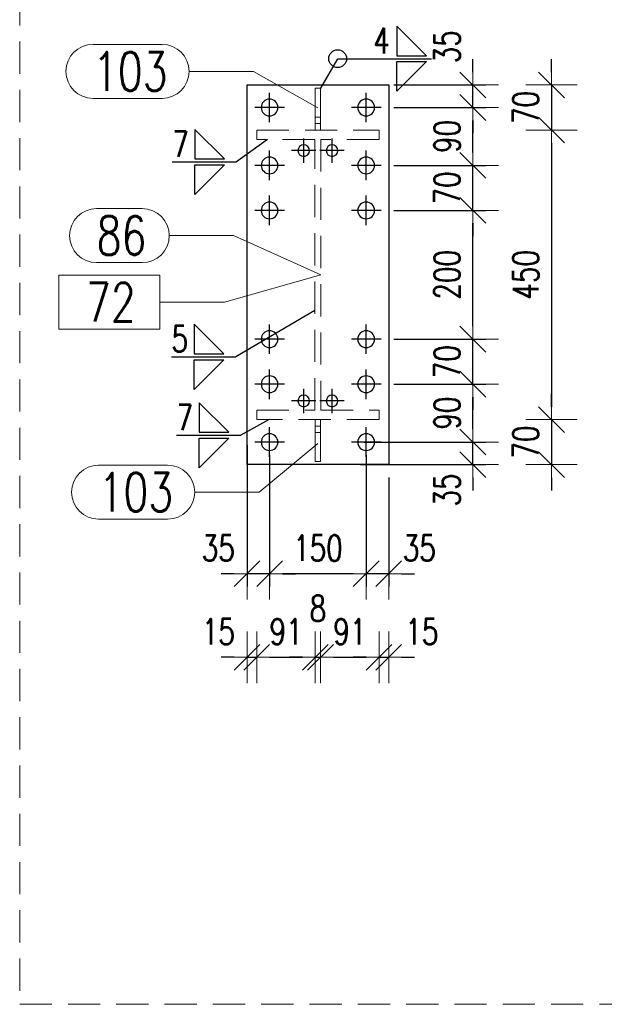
# Model space of a CAD drawing. Header units: millimetres. Extents: x 3528 to 4122, y 12044 to 12491.
# Tile 42 of 58: x 3972 to 4018, y 12172 to 12249. Entities that reach past the tile are written whole.
import ezdxf

# ---------------------------------------------------------------- set-up
doc = ezdxf.new("R2010")
doc.units = ezdxf.units.MM
doc.header["$LTSCALE"] = 10
doc.linetypes.add('HIDDEN', pattern=[0.375, 0.25, -0.125])
doc.linetypes.add('MITTE', pattern=[2, 1.25, -0.25, 0.25, -0.25])
doc.layers.get('Defpoints').update_dxf_attribs({"color": 1})
for name, color, linetype, lineweight in [('PS_DIM', 4, 'Continuous', 13), ('PS_Hidden', 2, 'HIDDEN', 9), ('PS_Pos', 1, 'Continuous', 15), ('PS_SOLID', 7, 'Continuous', 30)]:
    doc.layers.add(name, color=color, linetype=linetype, lineweight=lineweight)
doc.layers.add('PS_MID', color=5, linetype='MITTE')
doc.layers.add('PS_WELD', color=1, linetype='Continuous')
doc.styles.add('simplex', font='simplex.shx', dxfattribs={"width": 0.75})
doc.dimstyles.new('1_20_PRZ', dxfattribs={"dimtxt": 2, "dimasz": 1, "dimexe": 2, "dimexo": 5, "dimgap": 1, "dimtad": 1, "dimdec": 0, "dimlfac": 20, "dimtxsty": 'simplex', "dimblk": 'dimznak', "dimcen": 2, "dimse1": 1, "dimse2": 1, "dimclrd": 256, "dimclrt": 4, "dimadec": 1, "dimazin": 0, "dimtfac": 1, "dimtdec": 0, "dimtix": 1, "dimtmove": 2, "dimatfit": 3, "dimldrblk": 'dim-grot', "dimfxl": 1, "dimarcsym": 0})
doc.dimstyles.new('1_20_SC', dxfattribs={"dimtxt": 2, "dimasz": 1, "dimexe": 1, "dimexo": 1, "dimgap": 1, "dimtad": 1, "dimdec": 0, "dimlfac": 20, "dimtxsty": 'simplex', "dimblk": 'dimznak', "dimcen": 2, "dimclrd": 256, "dimclre": 256, "dimclrt": 4, "dimadec": 1, "dimazin": 0, "dimtfac": 1, "dimtdec": 0, "dimtix": 1, "dimtmove": 2, "dimatfit": 3, "dimldrblk": 'dim-grot', "dimfxl": 1, "dimarcsym": 0})

# ---------------------------------------------------------------- blocks, each defined once
blk = doc.blocks.new('dimznak')
at = {"color": 0}
for points in [[(0, 2), (0, -2)], [(-2, 0), (2, 0)]]:
    blk.add_lwpolyline(points, dxfattribs=at)
at = {"color": 2}
blk.add_lwpolyline([(1, 1), (-1, -1)], dxfattribs=at)
blk = doc.blocks.new('*D168')
at = {"layer": 'Defpoints', "color": 0, "transparency": 16777216}
for p in [(3998.101, 12215.911), (4007.527, 12215.911), (3997.796, 12214.161)]:
    blk.add_point(p, dxfattribs=at)
at = {"layer": 'PS_DIM', "lineweight": -2, "transparency": 16777216}
for p, q in [((4007.527, 12216.911), (4007.527, 12217.911)), ((3999.101, 12215.911), (4008.527, 12215.911)), ((4007.527, 12214.161), (4007.527, 12215.911)), ((3998.796, 12214.161), (4008.527, 12214.161)), ((4007.527, 12213.161), (4007.527, 12212.161))]:
    blk.add_line(p, q, dxfattribs=at)
for p, rotation in [((4007.527, 12215.911), 270), ((4007.527, 12214.161), 90)]:
    blk.add_blockref('dimznak', p, dxfattribs=dict(at, rotation=rotation))
at = {"layer": 'PS_DIM', "color": 4, "transparency": 16777216, "insert": (4005.527, 12212.194), "char_height": 2, "attachment_point": 5, "rotation": 90, "style": 'simplex'}
blk.add_mtext('35', dxfattribs=at)
blk = doc.blocks.new('dim-grot')
blk.add_hatch(color=256).paths.add_polyline_path([(0, 0), (-2, 0.5), (-2, -0.5)])
blk.add_lwpolyline([(0, 0), (-2, 0.5), (-2, -0.5), (0, 0)])
blk = doc.blocks.new('*D169')
at = {"layer": 'Defpoints', "color": 0, "transparency": 16777216}
for p in [(4000.401, 12220.411), (4007.527, 12220.411), (3998.101, 12215.911)]:
    blk.add_point(p, dxfattribs=at)
at = {"layer": 'PS_DIM', "lineweight": -2, "transparency": 16777216}
for p, q in [((4001.401, 12220.411), (4008.527, 12220.411)), ((4007.527, 12216.911), (4007.527, 12219.411)), ((3999.101, 12215.911), (4008.527, 12215.911))]:
    blk.add_line(p, q, dxfattribs=at)
for p, rotation in [((4007.527, 12220.411), 90), ((4007.527, 12215.911), 270)]:
    blk.add_blockref('dimznak', p, dxfattribs=dict(at, rotation=rotation))
at = {"layer": 'PS_DIM', "color": 4, "transparency": 16777216, "insert": (4005.527, 12218.161), "char_height": 2, "attachment_point": 5, "rotation": 90, "style": 'simplex'}
blk.add_mtext('90', dxfattribs=at)
blk = doc.blocks.new('*D170')
at = {"layer": 'Defpoints', "color": 0, "transparency": 16777216}
for p in [(4000.401, 12223.911), (4007.527, 12223.911), (4000.401, 12220.411)]:
    blk.add_point(p, dxfattribs=at)
at = {"layer": 'PS_DIM', "lineweight": -2, "transparency": 16777216}
for p, q in [((4007.527, 12224.911), (4007.527, 12225.911)), ((4001.401, 12223.911), (4008.527, 12223.911)), ((4007.527, 12220.411), (4007.527, 12223.911)), ((4001.401, 12220.411), (4008.527, 12220.411)), ((4007.527, 12219.411), (4007.527, 12218.411))]:
    blk.add_line(p, q, dxfattribs=at)
for p, rotation in [((4007.527, 12223.911), 270), ((4007.527, 12220.411), 90)]:
    blk.add_blockref('dimznak', p, dxfattribs=dict(at, rotation=rotation))
at = {"layer": 'PS_DIM', "color": 4, "transparency": 16777216, "insert": (4005.527, 12222.161), "char_height": 2, "attachment_point": 5, "rotation": 90, "style": 'simplex'}
blk.add_mtext('70', dxfattribs=at)
blk = doc.blocks.new('*D171')
at = {"layer": 'Defpoints', "color": 0, "transparency": 16777216}
for p in [(4000.401, 12233.911), (4007.527, 12233.911), (4000.401, 12223.911)]:
    blk.add_point(p, dxfattribs=at)
at = {"layer": 'PS_DIM', "lineweight": -2, "transparency": 16777216}
for p, q in [((4001.401, 12233.911), (4008.527, 12233.911)), ((4007.527, 12224.911), (4007.527, 12232.911)), ((4001.401, 12223.911), (4008.527, 12223.911))]:
    blk.add_line(p, q, dxfattribs=at)
for p, rotation in [((4007.527, 12233.911), 90), ((4007.527, 12223.911), 270)]:
    blk.add_blockref('dimznak', p, dxfattribs=dict(at, rotation=rotation))
at = {"layer": 'PS_DIM', "color": 4, "transparency": 16777216, "insert": (4005.527, 12228.911), "char_height": 2, "attachment_point": 5, "rotation": 90, "style": 'simplex'}
blk.add_mtext('200', dxfattribs=at)
blk = doc.blocks.new('*D172')
at = {"layer": 'Defpoints', "color": 0, "transparency": 16777216}
for p in [(4000.401, 12237.411), (4007.527, 12237.411), (4000.401, 12233.911)]:
    blk.add_point(p, dxfattribs=at)
at = {"layer": 'PS_DIM', "lineweight": -2, "transparency": 16777216}
for p, q in [((4007.527, 12238.411), (4007.527, 12239.411)), ((4001.401, 12237.411), (4008.527, 12237.411)), ((4007.527, 12233.911), (4007.527, 12237.411)), ((4001.401, 12233.911), (4008.527, 12233.911)), ((4007.527, 12232.911), (4007.527, 12231.911))]:
    blk.add_line(p, q, dxfattribs=at)
for p, rotation in [((4007.527, 12237.411), 270), ((4007.527, 12233.911), 90)]:
    blk.add_blockref('dimznak', p, dxfattribs=dict(at, rotation=rotation))
at = {"layer": 'PS_DIM', "color": 4, "transparency": 16777216, "insert": (4005.527, 12235.661), "char_height": 2, "attachment_point": 5, "rotation": 90, "style": 'simplex'}
blk.add_mtext('70', dxfattribs=at)
blk = doc.blocks.new('*D173')
at = {"layer": 'Defpoints', "color": 0, "transparency": 16777216}
for p in [(4000.401, 12241.911), (4007.527, 12241.911), (4000.401, 12237.411)]:
    blk.add_point(p, dxfattribs=at)
at = {"layer": 'PS_DIM', "lineweight": -2, "transparency": 16777216}
for p, q in [((4001.401, 12241.911), (4008.527, 12241.911)), ((4007.527, 12238.411), (4007.527, 12240.911)), ((4001.401, 12237.411), (4008.527, 12237.411))]:
    blk.add_line(p, q, dxfattribs=at)
for p, rotation in [((4007.527, 12241.911), 90), ((4007.527, 12237.411), 270)]:
    blk.add_blockref('dimznak', p, dxfattribs=dict(at, rotation=rotation))
at = {"layer": 'PS_DIM', "color": 4, "transparency": 16777216, "insert": (4005.527, 12239.661), "char_height": 2, "attachment_point": 5, "rotation": 90, "style": 'simplex'}
blk.add_mtext('90', dxfattribs=at)
blk = doc.blocks.new('*D174')
at = {"layer": 'Defpoints', "color": 0, "transparency": 16777216}
for p in [(4000.401, 12243.661), (4007.527, 12243.661), (4000.401, 12241.911)]:
    blk.add_point(p, dxfattribs=at)
at = {"layer": 'PS_DIM', "lineweight": -2, "transparency": 16777216}
for p, q in [((4007.527, 12244.661), (4007.527, 12245.661)), ((4001.401, 12243.661), (4008.527, 12243.661)), ((4007.527, 12241.911), (4007.527, 12243.661)), ((4001.401, 12241.911), (4008.527, 12241.911)), ((4007.527, 12240.911), (4007.527, 12239.911))]:
    blk.add_line(p, q, dxfattribs=at)
for p, rotation in [((4007.527, 12243.661), 270), ((4007.527, 12241.911), 90)]:
    blk.add_blockref('dimznak', p, dxfattribs=dict(at, rotation=rotation))
at = {"layer": 'PS_DIM', "color": 4, "transparency": 16777216, "insert": (4005.527, 12246.63), "char_height": 2, "attachment_point": 5, "rotation": 90, "style": 'simplex'}
blk.add_mtext('35', dxfattribs=at)
blk = doc.blocks.new('*D175')
at = {"layer": 'Defpoints', "color": 0, "transparency": 16777216}
for p in [(3997.075, 12243.661), (3996.4, 12240.161), (4013.633, 12240.161)]:
    blk.add_point(p, dxfattribs=at)
at = {"layer": 'PS_DIM', "lineweight": -2, "transparency": 16777216}
for p, q in [((4013.633, 12244.661), (4013.633, 12245.661)), ((4013.633, 12243.661), (4013.633, 12240.161)), ((4013.633, 12239.161), (4013.633, 12238.161))]:
    blk.add_line(p, q, dxfattribs=at)
for p, rotation in [((4013.633, 12243.661), 270), ((4013.633, 12240.161), 90)]:
    blk.add_blockref('dimznak', p, dxfattribs=dict(at, rotation=rotation))
at = {"layer": 'PS_DIM', "color": 4, "transparency": 16777216, "insert": (4011.633, 12241.911), "char_height": 2, "attachment_point": 5, "rotation": 90, "style": 'simplex'}
blk.add_mtext('70', dxfattribs=at)
blk = doc.blocks.new('*D176')
at = {"layer": 'Defpoints', "color": 0, "transparency": 16777216}
for p in [(3996.4, 12240.161), (3996.489, 12217.661), (4013.633, 12217.661)]:
    blk.add_point(p, dxfattribs=at)
at = {"layer": 'PS_DIM', "lineweight": -2, "transparency": 16777216}
blk.add_line((4013.633, 12239.161), (4013.633, 12218.661), dxfattribs=at)
for p, rotation in [((4013.633, 12240.161), 90), ((4013.633, 12217.661), 270)]:
    blk.add_blockref('dimznak', p, dxfattribs=dict(at, rotation=rotation))
at = {"layer": 'PS_DIM', "color": 4, "transparency": 16777216, "insert": (4011.633, 12228.911), "char_height": 2, "attachment_point": 5, "rotation": 90, "style": 'simplex'}
blk.add_mtext('450', dxfattribs=at)
blk = doc.blocks.new('*D177')
at = {"layer": 'Defpoints', "color": 0, "transparency": 16777216}
for p in [(3996.489, 12217.661), (3997.34, 12214.161), (4013.633, 12214.161)]:
    blk.add_point(p, dxfattribs=at)
at = {"layer": 'PS_DIM', "lineweight": -2, "transparency": 16777216}
for p, q in [((4013.633, 12218.661), (4013.633, 12219.661)), ((4013.633, 12217.661), (4013.633, 12214.161)), ((4013.633, 12213.161), (4013.633, 12212.161))]:
    blk.add_line(p, q, dxfattribs=at)
for p, rotation in [((4013.633, 12217.661), 270), ((4013.633, 12214.161), 90)]:
    blk.add_blockref('dimznak', p, dxfattribs=dict(at, rotation=rotation))
at = {"layer": 'PS_DIM', "color": 4, "transparency": 16777216, "insert": (4011.633, 12215.911), "char_height": 2, "attachment_point": 5, "rotation": 90, "style": 'simplex'}
blk.add_mtext('70', dxfattribs=at)
blk = doc.blocks.new('*D160')
at = {"layer": 'Defpoints', "color": 0, "transparency": 16777216}
for p in [(3999.251, 12215.911), (4001.001, 12214.161), (3999.251, 12205.681)]:
    blk.add_point(p, dxfattribs=at)
at = {"layer": 'PS_DIM', "lineweight": -2, "transparency": 16777216}
for p, q in [((3999.251, 12214.911), (3999.251, 12204.681)), ((4001.001, 12213.161), (4001.001, 12204.681)), ((3998.251, 12205.681), (3997.251, 12205.681)), ((4001.001, 12205.681), (3999.251, 12205.681)), ((4002.001, 12205.681), (4003.001, 12205.681))]:
    blk.add_line(p, q, dxfattribs=at)
blk.add_blockref('dimznak', (3999.251, 12205.681), dxfattribs=at)
at = {"layer": 'PS_DIM', "lineweight": -2, "transparency": 16777216, "rotation": 180}
blk.add_blockref('dimznak', (4001.001, 12205.681), dxfattribs=at)
at = {"layer": 'PS_DIM', "color": 4, "transparency": 16777216, "insert": (4003.375, 12207.681), "char_height": 2, "attachment_point": 5, "style": 'simplex'}
blk.add_mtext('35', dxfattribs=at)
blk = doc.blocks.new('*D161')
at = {"layer": 'Defpoints', "color": 0, "transparency": 16777216}
for p in [(3991.751, 12215.911), (3999.251, 12215.911), (3991.751, 12205.681)]:
    blk.add_point(p, dxfattribs=at)
at = {"layer": 'PS_DIM', "lineweight": -2, "transparency": 16777216}
for p, q in [((3991.751, 12214.911), (3991.751, 12204.681)), ((3999.251, 12214.911), (3999.251, 12204.681)), ((3998.251, 12205.681), (3992.751, 12205.681))]:
    blk.add_line(p, q, dxfattribs=at)
at = {"layer": 'PS_DIM', "lineweight": -2, "transparency": 16777216, "rotation": 180}
blk.add_blockref('dimznak', (3991.751, 12205.681), dxfattribs=at)
at = {"layer": 'PS_DIM', "lineweight": -2, "transparency": 16777216}
blk.add_blockref('dimznak', (3999.251, 12205.681), dxfattribs=at)
at = {"layer": 'PS_DIM', "color": 4, "transparency": 16777216, "insert": (3995.501, 12207.681), "char_height": 2, "attachment_point": 5, "style": 'simplex'}
blk.add_mtext('150', dxfattribs=at)
blk = doc.blocks.new('*D162')
at = {"layer": 'Defpoints', "color": 0, "transparency": 16777216}
for p in [(3990.001, 12216.683), (3991.751, 12215.911), (3990.001, 12205.681)]:
    blk.add_point(p, dxfattribs=at)
at = {"layer": 'PS_DIM', "lineweight": -2, "transparency": 16777216}
for p, q in [((3990.001, 12215.683), (3990.001, 12204.681)), ((3991.751, 12214.911), (3991.751, 12204.681)), ((3989.001, 12205.681), (3988.001, 12205.681)), ((3991.751, 12205.681), (3990.001, 12205.681)), ((3992.751, 12205.681), (3993.751, 12205.681))]:
    blk.add_line(p, q, dxfattribs=at)
blk.add_blockref('dimznak', (3990.001, 12205.681), dxfattribs=at)
at = {"layer": 'PS_DIM', "lineweight": -2, "transparency": 16777216, "rotation": 180}
blk.add_blockref('dimznak', (3991.751, 12205.681), dxfattribs=at)
at = {"layer": 'PS_DIM', "color": 4, "transparency": 16777216, "insert": (3987.768, 12207.681), "char_height": 2, "attachment_point": 5, "style": 'simplex'}
blk.add_mtext('35', dxfattribs=at)
blk = doc.blocks.new('*D163')
at = {"layer": 'Defpoints', "color": 0, "transparency": 16777216}
for p in [(3990.001, 12218.767), (3990.751, 12218.391), (3990.751, 12199.193)]:
    blk.add_point(p, dxfattribs=at)
at = {"layer": 'PS_DIM', "lineweight": -2, "transparency": 16777216}
for p, q in [((3989.001, 12199.193), (3988.001, 12199.193)), ((3990.001, 12199.193), (3990.751, 12199.193)), ((3991.751, 12199.193), (3992.751, 12199.193))]:
    blk.add_line(p, q, dxfattribs=at)
blk.add_blockref('dimznak', (3990.001, 12199.193), dxfattribs=at)
at = {"layer": 'PS_DIM', "lineweight": -2, "transparency": 16777216, "rotation": 180}
blk.add_blockref('dimznak', (3990.751, 12199.193), dxfattribs=at)
at = {"layer": 'PS_DIM', "color": 4, "transparency": 16777216, "insert": (3987.768, 12201.193), "char_height": 2, "attachment_point": 5, "style": 'simplex'}
blk.add_mtext('15', dxfattribs=at)
blk = doc.blocks.new('*D164')
at = {"layer": 'Defpoints', "color": 0, "transparency": 16777216}
for p in [(3990.751, 12218.391), (3995.301, 12217.161), (3995.301, 12199.193)]:
    blk.add_point(p, dxfattribs=at)
at = {"layer": 'PS_DIM', "lineweight": -2, "transparency": 16777216}
blk.add_line((3991.751, 12199.193), (3994.301, 12199.193), dxfattribs=at)
at = {"layer": 'PS_DIM', "lineweight": -2, "transparency": 16777216, "rotation": 180}
blk.add_blockref('dimznak', (3990.751, 12199.193), dxfattribs=at)
at = {"layer": 'PS_DIM', "lineweight": -2, "transparency": 16777216}
blk.add_blockref('dimznak', (3995.301, 12199.193), dxfattribs=at)
at = {"layer": 'PS_DIM', "color": 4, "transparency": 16777216, "insert": (3993.026, 12201.193), "char_height": 2, "attachment_point": 5, "style": 'simplex'}
blk.add_mtext('91', dxfattribs=at)
blk = doc.blocks.new('*D165')
at = {"layer": 'Defpoints', "color": 0, "transparency": 16777216}
for p in [(3995.301, 12217.161), (3995.701, 12217.161), (3995.701, 12199.193)]:
    blk.add_point(p, dxfattribs=at)
at = {"layer": 'PS_DIM', "lineweight": -2, "transparency": 16777216}
for p, q in [((3994.301, 12199.193), (3993.301, 12199.193)), ((3995.301, 12199.193), (3995.701, 12199.193)), ((3996.701, 12199.193), (3997.701, 12199.193))]:
    blk.add_line(p, q, dxfattribs=at)
blk.add_blockref('dimznak', (3995.301, 12199.193), dxfattribs=at)
at = {"layer": 'PS_DIM', "lineweight": -2, "transparency": 16777216, "rotation": 180}
blk.add_blockref('dimznak', (3995.701, 12199.193), dxfattribs=at)
at = {"layer": 'PS_DIM', "color": 4, "transparency": 16777216, "insert": (3995.501, 12202.99), "char_height": 2, "attachment_point": 5, "style": 'simplex'}
blk.add_mtext('8', dxfattribs=at)
blk = doc.blocks.new('*D166')
at = {"layer": 'Defpoints', "color": 0, "transparency": 16777216}
for p in [(4000.251, 12217.661), (3995.701, 12217.161), (4000.251, 12199.193)]:
    blk.add_point(p, dxfattribs=at)
at = {"layer": 'PS_DIM', "lineweight": -2, "transparency": 16777216}
blk.add_line((3996.701, 12199.193), (3999.251, 12199.193), dxfattribs=at)
at = {"layer": 'PS_DIM', "lineweight": -2, "transparency": 16777216, "rotation": 180}
blk.add_blockref('dimznak', (3995.701, 12199.193), dxfattribs=at)
at = {"layer": 'PS_DIM', "lineweight": -2, "transparency": 16777216}
blk.add_blockref('dimznak', (4000.251, 12199.193), dxfattribs=at)
at = {"layer": 'PS_DIM', "color": 4, "transparency": 16777216, "insert": (3997.976, 12201.193), "char_height": 2, "attachment_point": 5, "style": 'simplex'}
blk.add_mtext('91', dxfattribs=at)
blk = doc.blocks.new('*D167')
at = {"layer": 'Defpoints', "color": 0, "transparency": 16777216}
for p in [(4000.251, 12217.661), (4001.001, 12217.661), (4001.001, 12199.193)]:
    blk.add_point(p, dxfattribs=at)
at = {"layer": 'PS_DIM', "lineweight": -2, "transparency": 16777216}
for p, q in [((3999.251, 12199.193), (3998.251, 12199.193)), ((4000.251, 12199.193), (4001.001, 12199.193)), ((4002.001, 12199.193), (4003.001, 12199.193))]:
    blk.add_line(p, q, dxfattribs=at)
blk.add_blockref('dimznak', (4000.251, 12199.193), dxfattribs=at)
at = {"layer": 'PS_DIM', "lineweight": -2, "transparency": 16777216, "rotation": 180}
blk.add_blockref('dimznak', (4001.001, 12199.193), dxfattribs=at)
at = {"layer": 'PS_DIM', "color": 4, "transparency": 16777216, "insert": (4003.564, 12201.193), "char_height": 2, "attachment_point": 5, "style": 'simplex'}
blk.add_mtext('15', dxfattribs=at)
blk = doc.blocks.new('*X491')
at = {"color": 1}
for p, q in [((3978.326, 12234.057), (3981.862, 12234.057)), ((3983.962, 12231.957), (3988.962, 12231.957)), ((3995.736, 12228.911), (3988.962, 12231.957)), ((3978.326, 12229.857), (3981.862, 12229.857))]:
    blk.add_line(p, q, dxfattribs=at)
for centre, start, end in [((3978.326, 12231.957), 90, 270), ((3981.862, 12231.957), 270, 90)]:
    blk.add_arc(centre, 2.1, start, end, dxfattribs=at)
at = {"color": 2, "style": 'simplex', "width": 0.75}
blk.add_text('86', height=3, dxfattribs=at).set_placement((3978.326, 12230.457))
blk = doc.blocks.new('*X492')
at = {"color": 1}
for p, q in [((3978.044, 12246.814), (3983.401, 12246.814)), ((3985.501, 12244.714), (3990.501, 12244.714)), ((3995.509, 12241.882), (3990.501, 12244.714)), ((3978.044, 12242.614), (3983.401, 12242.614))]:
    blk.add_line(p, q, dxfattribs=at)
for centre, start, end in [((3978.044, 12244.714), 90, 270), ((3983.401, 12244.714), 270, 90)]:
    blk.add_arc(centre, 2.1, start, end, dxfattribs=at)
at = {"color": 2, "style": 'simplex', "width": 0.75}
blk.add_text('103', height=3, dxfattribs=at).set_placement((3978.044, 12243.214))
blk = doc.blocks.new('*X493')
at = {"color": 1}
for p, q in [((3995.509, 12215.804), (3990.936, 12212.023)), ((3978.479, 12214.123), (3983.836, 12214.123)), ((3985.936, 12212.023), (3990.936, 12212.023)), ((3978.479, 12209.923), (3983.836, 12209.923))]:
    blk.add_line(p, q, dxfattribs=at)
for centre, start, end in [((3978.479, 12212.023), 90, 270), ((3983.836, 12212.023), 270, 90)]:
    blk.add_arc(centre, 2.1, start, end, dxfattribs=at)
at = {"color": 2, "style": 'simplex', "width": 0.75}
blk.add_text('103', height=3, dxfattribs=at).set_placement((3978.479, 12210.523))
blk = doc.blocks.new('*X494')
at = {"color": 1}
for p, q in [((3983.242, 12228.882), (3975.399, 12228.882)), ((3975.399, 12228.882), (3975.399, 12224.682)), ((3983.242, 12224.682), (3983.242, 12228.882)), ((3995.736, 12228.911), (3988.242, 12226.782)), ((3983.242, 12226.782), (3988.242, 12226.782)), ((3975.399, 12224.682), (3983.242, 12224.682))]:
    blk.add_line(p, q, dxfattribs=at)
at = {"color": 30, "style": 'simplex', "width": 0.75}
blk.add_text('72', height=3, dxfattribs=at).set_placement((3977.499, 12225.282))
blk = doc.blocks.new('*X497')
at = {"color": 3}
for p, q in [((3988.247, 12237.911), (3985.947, 12240.211)), ((3985.947, 12240.211), (3985.947, 12237.911)), ((3985.947, 12237.911), (3988.247, 12237.911)), ((3985.947, 12237.451), (3988.247, 12237.451)), ((3988.247, 12237.451), (3985.947, 12235.151)), ((3985.947, 12235.151), (3985.947, 12237.451))]:
    blk.add_line(p, q, dxfattribs=at)
at = {"color": 9}
for p in [(3991.582, 12239.431), (3984.192, 12237.681)]:
    blk.add_line(p, (3989.192, 12237.681), dxfattribs=at)
at = {"color": 2, "style": 'simplex', "width": 0.75}
blk.add_text('7', height=2, dxfattribs=at).set_placement((3984.192, 12238.081))
blk = doc.blocks.new('*X498')
at = {"color": 3}
for p, q in [((3988.581, 12216.676), (3986.281, 12218.976)), ((3986.281, 12218.976), (3986.281, 12216.676)), ((3986.281, 12216.676), (3988.581, 12216.676)), ((3986.281, 12216.216), (3988.581, 12216.216)), ((3988.581, 12216.216), (3986.281, 12213.916)), ((3986.281, 12213.916), (3986.281, 12216.216))]:
    blk.add_line(p, q, dxfattribs=at)
at = {"color": 9}
for p in [(3991.712, 12217.661), (3984.526, 12216.446)]:
    blk.add_line(p, (3989.526, 12216.446), dxfattribs=at)
at = {"color": 2, "style": 'simplex', "width": 0.75}
blk.add_text('7', height=2, dxfattribs=at).set_placement((3984.526, 12216.846))
blk = doc.blocks.new('*X502')
at = {"color": 9}
for p in [(3995.266, 12226.148), (3984.136, 12222.537)]:
    blk.add_line(p, (3989.136, 12222.537), dxfattribs=at)
at = {"color": 3}
for p, q in [((3988.191, 12222.767), (3985.891, 12225.067)), ((3985.891, 12225.067), (3985.891, 12222.767)), ((3985.891, 12222.767), (3988.191, 12222.767)), ((3985.891, 12222.307), (3988.191, 12222.307)), ((3988.191, 12222.307), (3985.891, 12220.007)), ((3985.891, 12220.007), (3985.891, 12222.307))]:
    blk.add_line(p, q, dxfattribs=at)
at = {"color": 2, "style": 'simplex', "width": 0.75}
blk.add_text('5', height=2, dxfattribs=at).set_placement((3984.136, 12222.937))
blk = doc.blocks.new('*X504')
at = {"color": 2}
for p, q in [((4003.935, 12245.934), (4001.635, 12248.234)), ((4001.635, 12248.234), (4001.635, 12245.934)), ((4001.635, 12245.934), (4003.935, 12245.934)), ((4001.635, 12245.474), (4003.935, 12245.474)), ((4003.935, 12245.474), (4001.635, 12243.174)), ((4001.635, 12243.174), (4001.635, 12245.474))]:
    blk.add_line(p, q, dxfattribs=at)
at = {"color": 9}
for p, q in [((3995.736, 12243.411), (3997.036, 12245.704)), ((3997.036, 12245.704), (4004.318, 12245.704))]:
    blk.add_line(p, q, dxfattribs=at)
blk.add_circle((3997.036, 12245.704), 0.69, dxfattribs=at)
at = {"color": 3, "style": 'simplex', "width": 0.75}
blk.add_text('4', height=2, dxfattribs=at).set_placement((3999.796, 12246.104))

msp = doc.modelspace()

# ---------------------------------------------------------------- linework, layer by layer
at = {"layer": 'PS_Hidden', "color": 2, "linetype": 'HIDDEN', "extrusion": (1, 0, 2.22045e-16)}
for p, q in [((3995.701, 12243.411), (3995.301, 12243.411)), ((3995.301, 12243.411), (3995.301, 12241.161)), ((3995.701, 12241.161), (3995.701, 12243.411)), ((3995.301, 12241.161), (3995.701, 12241.161)), ((3995.301, 12240.161), (3995.301, 12241.161)), ((3995.301, 12240.661), (3995.701, 12240.661)), ((3995.701, 12241.161), (3995.701, 12240.161)), ((3990.751, 12239.431), (3990.751, 12240.161)), ((3990.751, 12240.161), (4000.251, 12240.161)), ((4000.251, 12240.161), (4000.251, 12239.431)), ((3995.266, 12239.431), (3990.751, 12239.431)), ((3995.266, 12218.391), (3995.266, 12239.431)), ((4000.251, 12239.431), (3995.736, 12239.431)), ((3995.736, 12239.431), (3995.736, 12218.391)), ((3990.751, 12217.661), (3990.751, 12218.391)), ((3990.751, 12218.391), (3995.266, 12218.391)), ((3995.736, 12218.391), (4000.251, 12218.391)), ((4000.251, 12218.391), (4000.251, 12217.661)), ((4000.251, 12217.661), (3990.751, 12217.661)), ((3995.301, 12216.661), (3995.301, 12217.661)), ((3995.701, 12217.661), (3995.701, 12216.661)), ((3995.701, 12217.161), (3995.301, 12217.161)), ((3995.301, 12216.661), (3995.301, 12214.411)), ((3995.701, 12216.661), (3995.301, 12216.661)), ((3995.701, 12216.661), (3995.701, 12214.411)), ((3995.701, 12214.411), (3995.301, 12214.411))]:
    msp.add_line(p, q, dxfattribs=at)
at = {"layer": 'PS_Hidden', "color": 2, "linetype": 'HIDDEN'}
msp.add_lwpolyline([(4108.293, 12265.783), (3972.352, 12265.783), (3972.352, 12172.23), (4108.293, 12172.23)], close=True, dxfattribs=at)
at = {"layer": 'PS_MID', "color": 5, "linetype": 'MITTE', "extrusion": (1, 0, 2.22045e-16)}
for p, q in [((3991.751, 12240.761), (3991.751, 12243.061)), ((3999.251, 12240.761), (3999.251, 12243.061)), ((3992.901, 12241.911), (3990.601, 12241.911)), ((4000.401, 12241.911), (3998.101, 12241.911)), ((3994.401, 12237.611), (3994.401, 12239.511)), ((3996.601, 12237.611), (3996.601, 12239.511)), ((3991.751, 12236.261), (3991.751, 12238.561)), ((3995.351, 12238.561), (3993.451, 12238.561)), ((3997.551, 12238.561), (3995.651, 12238.561)), ((3999.251, 12236.261), (3999.251, 12238.561)), ((3992.901, 12237.411), (3990.601, 12237.411)), ((4000.401, 12237.411), (3998.101, 12237.411)), ((3991.751, 12232.761), (3991.751, 12235.061)), ((3999.251, 12232.761), (3999.251, 12235.061)), ((3992.901, 12233.911), (3990.601, 12233.911)), ((4000.401, 12233.911), (3998.101, 12233.911)), ((3991.751, 12222.761), (3991.751, 12225.061)), ((3999.251, 12222.761), (3999.251, 12225.061)), ((3992.901, 12223.911), (3990.601, 12223.911)), ((4000.401, 12223.911), (3998.101, 12223.911)), ((3991.751, 12219.261), (3991.751, 12221.561)), ((3999.251, 12219.261), (3999.251, 12221.561)), ((3992.901, 12220.411), (3990.601, 12220.411)), ((3994.401, 12218.161), (3994.401, 12220.061)), ((3996.601, 12218.161), (3996.601, 12220.061)), ((4000.401, 12220.411), (3998.101, 12220.411)), ((3995.351, 12219.111), (3993.451, 12219.111)), ((3997.551, 12219.111), (3995.651, 12219.111)), ((3991.751, 12214.761), (3991.751, 12217.061)), ((3999.251, 12214.761), (3999.251, 12217.061)), ((3992.901, 12215.911), (3990.601, 12215.911)), ((4000.401, 12215.911), (3998.101, 12215.911))]:
    msp.add_line(p, q, dxfattribs=at)
at = {"layer": 'PS_SOLID', "color": 7, "linetype": 'Continuous', "extrusion": (1, 0, 2.22045e-16)}
for p, q in [((3990.001, 12243.661), (4001.001, 12243.661)), ((3990.001, 12214.161), (3990.001, 12243.661)), ((4001.001, 12243.661), (4001.001, 12214.161)), ((4001.001, 12214.161), (3990.001, 12214.161))]:
    msp.add_line(p, q, dxfattribs=at)
at = {"layer": 'PS_SOLID', "color": 7, "linetype": 'Continuous', "extrusion": (2.22045e-16, -1.83697e-16, -1)}
for centre, radius in [((-3991.751, 12241.911), 0.65), ((-3999.251, 12241.911), 0.65), ((-3994.401, 12238.561), 0.45), ((-3996.601, 12238.561), 0.45), ((-3991.751, 12237.411), 0.65), ((-3999.251, 12237.411), 0.65), ((-3991.751, 12233.911), 0.65), ((-3999.251, 12233.911), 0.65), ((-3991.751, 12223.911), 0.65), ((-3999.251, 12223.911), 0.65), ((-3991.751, 12220.411), 0.65), ((-3999.251, 12220.411), 0.65), ((-3994.401, 12219.111), 0.45), ((-3996.601, 12219.111), 0.45), ((-3991.751, 12215.911), 0.65), ((-3999.251, 12215.911), 0.65)]:
    msp.add_circle(centre, radius, dxfattribs=at)

# ---------------------------------------------------------------- block references
at = {"layer": 'PS_Pos'}
for name in ['*X492', '*X491', '*X494', '*X493']:
    msp.add_blockref(name, (0, 0), dxfattribs=at)
at = {"layer": 'PS_WELD'}
for name in ['*X504', '*X497', '*X502', '*X498']:
    msp.add_blockref(name, (0, 0), dxfattribs=at)

# ---------------------------------------------------------------- dimensions: what is measured, and where the dimension line sits
at = {"layer": 'PS_DIM'}
for base, p1, p2, picture, middle in [((4007.527, 12243.661), (4000.401, 12241.911), (4000.401, 12243.661), '*D174', (4005.527, 12246.63)), ((4007.527, 12215.911), (3997.796, 12214.161), (3998.101, 12215.911), '*D168', (4005.527, 12212.194))]:
    dim = msp.add_linear_dim(base=base, p1=p1, p2=p2, angle=90, dimstyle='1_20_SC', dxfattribs=at)
    dim.commit()
    dim.dimension.update_dxf_attribs({"geometry": picture, "text_midpoint": middle, "dimtype": 128})
for base, p1, p2, dimstyle, picture, middle in [((4013.633, 12240.161), (3997.075, 12243.661), (3996.4, 12240.161), '1_20_PRZ', '*D175', (4011.633, 12241.911)), ((4007.527, 12241.911), (4000.401, 12237.411), (4000.401, 12241.911), '1_20_SC', '*D173', (4005.527, 12239.661)), ((4013.633, 12217.661), (3996.4, 12240.161), (3996.489, 12217.661), '1_20_PRZ', '*D176', (4011.633, 12228.911)), ((4007.527, 12237.411), (4000.401, 12233.911), (4000.401, 12237.411), '1_20_SC', '*D172', (4005.527, 12235.661)), ((4007.527, 12233.911), (4000.401, 12223.911), (4000.401, 12233.911), '1_20_SC', '*D171', (4005.527, 12228.911)), ((4007.527, 12223.911), (4000.401, 12220.411), (4000.401, 12223.911), '1_20_SC', '*D170', (4005.527, 12222.161)), ((4007.527, 12220.411), (3998.101, 12215.911), (4000.401, 12220.411), '1_20_SC', '*D169', (4005.527, 12218.161)), ((4013.633, 12214.161), (3996.489, 12217.661), (3997.34, 12214.161), '1_20_PRZ', '*D177', (4011.633, 12215.911))]:
    dim = msp.add_linear_dim(base=base, p1=p1, p2=p2, angle=90, dimstyle=dimstyle, dxfattribs=at)
    dim.commit()
    dim.dimension.update_dxf_attribs({"geometry": picture, "text_midpoint": middle})
for base, p1, p2, dimstyle, picture, middle in [((3990.751, 12199.193), (3990.001, 12218.767), (3990.751, 12218.391), '1_20_PRZ', '*D163', (3987.768, 12201.193)), ((4001.001, 12199.193), (4000.251, 12217.661), (4001.001, 12217.661), '1_20_PRZ', '*D167', (4003.564, 12201.193)), ((3995.701, 12199.193), (3995.301, 12217.161), (3995.701, 12217.161), '1_20_PRZ', '*D165', (3995.501, 12202.99)), ((3990.001, 12205.681), (3991.751, 12215.911), (3990.001, 12216.683), '1_20_SC', '*D162', (3987.768, 12207.681)), ((3999.251, 12205.681), (4001.001, 12214.161), (3999.251, 12215.911), '1_20_SC', '*D160', (4003.375, 12207.681))]:
    dim = msp.add_linear_dim(base=base, p1=p1, p2=p2, dimstyle=dimstyle, dxfattribs=at)
    dim.commit()
    dim.dimension.update_dxf_attribs({"geometry": picture, "text_midpoint": middle, "dimtype": 128})
for base, p1, p2, dimstyle, picture, middle in [((3995.301, 12199.193), (3990.751, 12218.391), (3995.301, 12217.161), '1_20_PRZ', '*D164', (3993.026, 12201.193)), ((4000.251, 12199.193), (3995.701, 12217.161), (4000.251, 12217.661), '1_20_PRZ', '*D166', (3997.976, 12201.193)), ((3991.751, 12205.681), (3999.251, 12215.911), (3991.751, 12215.911), '1_20_SC', '*D161', (3995.501, 12207.681))]:
    dim = msp.add_linear_dim(base=base, p1=p1, p2=p2, dimstyle=dimstyle, dxfattribs=at)
    dim.commit()
    dim.dimension.update_dxf_attribs({"geometry": picture, "text_midpoint": middle})

doc.saveas('drawing.dxf')
